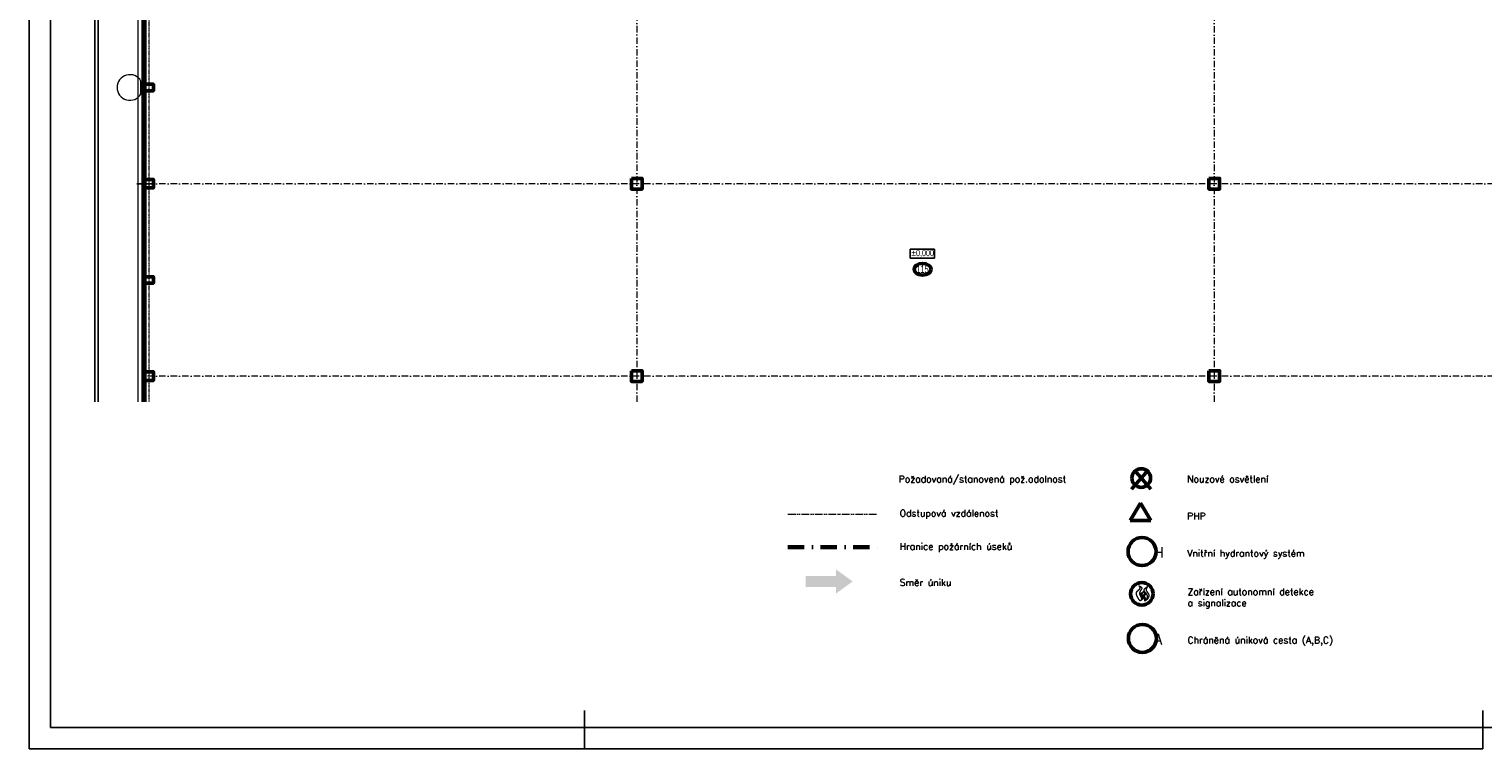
# Model space of a CAD drawing. Header units: millimetres. Extents: x 2886542 to 7567581, y -792623 to 134766.
# Tile 1 of 256: x 2931418 to 2999391, y -518596 to -484924. Entities that reach past the tile are written whole.
import ezdxf

# ---------------------------------------------------------------- set-up
doc = ezdxf.new("R2010")
doc.units = ezdxf.units.MM
for name, pattern in [('ACAD_ISO04W100', [30, 24, -3, 0, -3]), ('ACAD_ISO12W100', [21, 12, -3, 0, -3, 0, -3]), ('Cerchovana', [0.27, 0.15, -0.06, 0, -0.06]), ('DASHDOTX2', [50.8, 25.4, -12.7, 0, -12.7])]:
    doc.linetypes.add(name, pattern=pattern)
for name, color, linetype, lineweight in [('KOMUNIKACE_1', 7, 'Continuous', 13), ('Obecné01', 7, 'Continuous', 13), ('PŮDORYS', 7, 'Continuous', 13), ('Standard', 7, 'Continuous', 25), ('Text obecně', 7, 'Continuous', 25), ('TVAR', 3, 'Continuous', 13), ('VO', 7, 'Continuous', 25)]:
    doc.layers.add(name, color=color, linetype=linetype, lineweight=lineweight)
doc.layers.add('požárničina', color=10, linetype='Continuous')
doc.styles.add('ARIALNARROW', font='txt')
doc.styles.add('ROMANT', font='romant')
doc.styles.get("Standard").update_dxf_attribs({"font": 'arial.ttf'})

msp = doc.modelspace()

# ---------------------------------------------------------------- hatches: boundary and pattern name
at = {"layer": 'požárničina', "linetype": 'ACAD_ISO04W100', "lineweight": 50, "ltscale": 50, "extrusion": (0, 0, -1)}
h = msp.add_hatch(color=256, dxfattribs=at)
h.paths.add_polyline_path([(-2969143.2, -510508), (-2967723.6, -510508), (-2967723.6, -511014), (-2969143.2, -511014)])
h.paths.add_polyline_path([(-2969143.2, -510194), (-2969143.2, -510508), (-2969143.2, -511014), (-2969143.2, -511328), (-2969922.3, -510761)])

# ---------------------------------------------------------------- linework, layer by layer
at = {"layer": 'KOMUNIKACE_1', "color": 250, "linetype": 'Continuous', "lineweight": 25}
for p, q in [((2934498.5, -502353.5), (2934498.5, -455106.3)), ((2934648.5, -502353.5), (2934648.5, -455256.3))]:
    msp.add_line(p, q, dxfattribs=at)
at = {"layer": 'Obecné01', "color": 250, "linetype": 'Continuous', "lineweight": 25}
for p, q in [((2972619.2, -495225.7), (2972619.2, -495634.4)), ((2973751.8, -495225.7), (2972619.2, -495225.7)), ((2973751.8, -495634.4), (2973751.8, -495225.7)), ((2972619.2, -495634.4), (2973751.8, -495634.4))]:
    msp.add_line(p, q, dxfattribs=at)
at = {"layer": 'Obecné01', "color": 250, "linetype": 'Continuous', "lineweight": 50}
msp.add_ellipse((2973192.6, -496157.6), major_axis=(396.9, 0), ratio=0.6934461, dxfattribs=at)
at = {"layer": 'požárničina', "linetype": 'ACAD_ISO04W100', "lineweight": 50, "ltscale": 50, "extrusion": (0, 0, -1)}
for p, q in [((2983867.8, -506447.3, -4533), (2982936.5, -505368.3, -4533)), ((2982964.7, -506447.3, -4533), (2983895.9, -505368.3, -4533)), ((2982892.4, -507911.9, -4533), (2983379.2, -507103, -4533)), ((2983866, -507911.9, -4533), (2983379.2, -507103, -4533)), ((2982892.4, -507911.9, -4533), (2983866, -507911.9, -4533))]:
    msp.add_line(p, q, dxfattribs=at)
at = {"layer": 'požárničina', "linetype": 'ACAD_ISO12W100', "lineweight": 0, "ltscale": 30, "extrusion": (0, 0, -1)}
msp.add_line((2966899.4, -507610.4, 2778.5), (2971115.3, -507610.4, 2778.5), dxfattribs=at)
at = {"layer": 'požárničina', "linetype": 'DASHDOTX2', "lineweight": 60, "ltscale": 30, "extrusion": (0, 0, -1)}
msp.add_line((2966899.4, -509163.8, 2778.5), (2971115.3, -509163.8, 2778.5), dxfattribs=at)
at = {"layer": 'požárničina', "lineweight": 50, "ltscale": 50, "extrusion": (0, 0, -1)}
for centre, radius in [((-2983416.2, -505924.1, 4533), 437.2), ((-2983453.7, -509364.2, 4533), 655.8), ((-2983470.7, -513426, -6301), 655.8)]:
    msp.add_circle(centre, radius, dxfattribs=at)
at = {"layer": 'požárničina', "lineweight": 50, "ltscale": 50}
msp.add_circle((2983447.9, -511340.5, 8128.9), 527, dxfattribs=at)
at = {"layer": 'požárničina', "linetype": 'ACAD_ISO04W100', "lineweight": 9, "ltscale": 50}
for points in [[(2983351.8, -511663.4, 8128.9), (2983244.9, -511488, 8128.9), (2983212.6, -511238, 8128.9), (2983367.9, -511060.5, 8128.9), (2983319.5, -510971.8, 8128.9)], [(2983319.5, -510971.8, 8128.9), (2983434.5, -511050.5, 8128.9), (2983365.9, -511223.8, 8128.9), (2983333.6, -511322.6, 8128.9), (2983406.3, -511502.1, 8128.9), (2983402.2, -511651.3, 8128.9), (2983351.8, -511663.4, 8128.9)], [(2983587.8, -511679.5, 8128.9), (2983715, -511455.7, 8128.9), (2983634.2, -511302.5, 8128.9), (2983553.5, -511167.4, 8128.9), (2983658.5, -511034.3, 8128.9), (2983704.9, -511000, 8128.9)], [(2983704.9, -511000, 8128.9), (2983648.4, -511171.4, 8128.9), (2983757.3, -511356.9, 8128.9), (2983724.5, -511554.9, 8128.9), (2983587.8, -511679.5, 8128.9)], [(2983422.1, -511624.8, 8128.9), (2983456.7, -511497.3, 8128.9), (2983399.1, -511353.5, 8128.9), (2983427.9, -511303.9, 8128.9), (2983456.7, -511281.1, 8128.9), (2983451.7, -511337.6, 8128.9), (2983448.7, -511394.1, 8128.9), (2983498.4, -511515.2, 8128.9), (2983410, -511653.1, 8128.9)], [(2983590.6, -511679, 8128.9), (2983554.6, -511547.1, 8128.9), (2983516.6, -511401.2, 8128.9), (2983578.6, -511339.2, 8128.9), (2983502.6, -511233.3, 8128.9), (2983560.6, -511261.3, 8128.9), (2983634, -511368.5, 8128.9), (2983556, -511427.7, 8128.9), (2983578.7, -511501.7, 8128.9), (2983599.4, -511555.9, 8128.9), (2983586.6, -511674.3, 8128.9)]]:
    msp.add_spline(points, degree=3, dxfattribs=at)
at = {"layer": 'PŮDORYS', "color": 250, "linetype": 'Cerchovana', "lineweight": 13}
msp.add_line((2937028.5, -502353.5), (2937028.5, -449156.3), dxfattribs=at)
at = {"layer": 'PŮDORYS', "color": 250, "linetype": 'Cerchovana', "lineweight": 13, "ltscale": 2000}
for p, q in [((2986828.5, -456156.3), (2986828.5, -502353.5)), ((2959828.5, -483156.3), (2959828.5, -502353.5)), ((3009628.5, -492156.3), (2936828.5, -492156.3)), ((3009628.5, -501156.3), (2936828.5, -501156.3))]:
    msp.add_line(p, q, dxfattribs=at)
at = {"layer": 'Standard', "color": 250, "linetype": 'Continuous', "lineweight": 13}
msp.add_line((2936498.5, -448626.3), (2936498.5, -502353.5), dxfattribs=at)
at = {"layer": 'Standard', "color": 250, "linetype": 'Continuous', "lineweight": 50}
for p, q in [((2936748.5, -483156.3), (2936748.5, -502353.5)), ((2936828.5, -502353.5), (2936828.5, -483156.3))]:
    msp.add_line(p, q, dxfattribs=at)
for points in [[(2936828.5, -487806.3), (2936828.5, -487506.3), (2937228.5, -487506.3), (2937228.5, -487806.3), (2936828.5, -487806.3)], [(2936828.5, -492356.3), (2936828.5, -491956.3), (2937228.5, -491956.3), (2937228.5, -492356.3), (2936828.5, -492356.3)], [(2959578.5, -491906.3), (2959578.5, -492406.3), (2960078.5, -492406.3), (2960078.5, -491906.3), (2959578.5, -491906.3)], [(2986578.5, -491906.3), (2986578.5, -492406.3), (2987078.5, -492406.3), (2987078.5, -491906.3), (2986578.5, -491906.3)], [(2936828.5, -496806.3), (2936828.5, -496506.3), (2937228.5, -496506.3), (2937228.5, -496806.3), (2936828.5, -496806.3)], [(2936828.5, -501356.3), (2936828.5, -500956.3), (2937228.5, -500956.3), (2937228.5, -501356.3), (2936828.5, -501356.3)], [(2959578.5, -500906.3), (2959578.5, -501406.3), (2960078.5, -501406.3), (2960078.5, -500906.3), (2959578.5, -500906.3)], [(2986578.5, -500906.3), (2986578.5, -501406.3), (2987078.5, -501406.3), (2987078.5, -500906.3), (2986578.5, -500906.3)]]:
    msp.add_lwpolyline(points, close=True, dxfattribs=at)
at = {"layer": 'Text obecně'}
for p, q in [((2931417.5, -441860.5), (2931417.5, -518595.7)), ((2932417.5, -442860.4), (2932417.5, -517595.8)), ((2931417.5, -458931.9), (2931417.5, -518595.7)), ((2932417.5, -459931.9), (2932417.5, -517595.8)), ((2932417.5, -459931.9), (2932417.5, -517595.8)), ((2957393.4, -518595.7), (2957393.4, -516796.9)), ((2957393.4, -518595.7), (2957393.4, -516796.9)), ((2999391.3, -518595.7), (2999391.3, -516796.9)), ((2999391.3, -518595.7), (2999391.3, -516796.9)), ((2932417.5, -517595.8), (2957393.4, -517595.8)), ((2957393.4, -517595.8), (2932417.5, -517595.8)), ((2957393.4, -517595.8), (2932417.5, -517595.8)), ((2932417.5, -517595.8), (2957393.4, -517595.8)), ((2957393.4, -517595.8), (2932417.5, -517595.8)), ((2957393.4, -517595.8), (2932417.5, -517595.8)), ((2932417.5, -517595.8), (2957393.4, -517595.8)), ((2957393.4, -517595.8), (2932417.5, -517595.8)), ((2957393.4, -517595.8), (2932417.5, -517595.8)), ((2956393.4, -517595.8), (2932417.5, -517595.8)), ((2932417.5, -517595.8), (2957393.4, -517595.8)), ((2957393.4, -517595.8), (2932417.5, -517595.8)), ((2957393.4, -517595.8), (2932417.5, -517595.8)), ((2957393.4, -517595.8), (2999391.3, -517595.8)), ((2999391.3, -517595.8), (2957393.4, -517595.8)), ((2999391.3, -517595.8), (2957393.4, -517595.8)), ((2957393.4, -517595.8), (2999391.3, -517595.8)), ((2999391.3, -517595.8), (2957393.4, -517595.8)), ((2999391.3, -517595.8), (2957393.4, -517595.8)), ((2957393.4, -517595.8), (2999391.3, -517595.8)), ((2999391.3, -517595.8), (2957393.4, -517595.8)), ((2999391.3, -517595.8), (2957393.4, -517595.8)), ((2998391.4, -517595.8), (2957393.4, -517595.8)), ((2957393.4, -517595.8), (2999391.3, -517595.8)), ((2999391.3, -517595.8), (2957393.4, -517595.8)), ((2999391.3, -517595.8), (2957393.4, -517595.8)), ((2999391.3, -517595.8), (3040389.3, -517595.8)), ((2957393.4, -518595.7), (2931417.5, -518595.7)), ((2999391.3, -518595.7), (2957393.4, -518595.7)), ((2999391.3, -518595.7), (2957393.4, -518595.7))]:
    msp.add_line(p, q, dxfattribs=at)
at = {"layer": 'TVAR', "color": 250, "linetype": 'Continuous', "lineweight": 13}
for p, q in [((2936648.5, -487956.2), (2936648.5, -487356.3)), ((2936648.5, -487356.3), (2936678.5, -487356.3)), ((2936678.5, -487956.2), (2936678.5, -487356.3)), ((2936648.5, -487956.2), (2936678.5, -487956.2))]:
    msp.add_line(p, q, dxfattribs=at)
msp.add_arc((2936128.8, -487656.3), 600, 29.999999, 330.000001, dxfattribs=at)
at = {"layer": 'VO', "color": 250}
msp.add_line((2936453.9, -492162), (2937222.8, -492162), dxfattribs=at)

# ---------------------------------------------------------------- texts
at = {"color": 7, "lineweight": 9, "width": 733473.118, "attachment_point": 1, "style": 'ROMANT'}
for s, insert, char_height in [('Požadovaná/stanovená pož.odolnost', (2972078.9, -505816.9, 2778.5), 314.842), ('Nouzové osvětlení', (2985563.3, -505811.7, 2778.5), 314.842), ('Odstupová vzdálenost', (2972122.9, -507414.1, 2778.5), 314.842), ('PHP ', (2985563.3, -507547.3, 2778.5), 314.84), ('Hranice požárních úseků', (2972122.9, -508967.5, 2778.5), 314.842), ('Vnitřní hydrantový systém', (2985563.3, -509285.6, 2778.5), 314.842), ('Směr úniku', (2972122.9, -510652.1, 2778.5), 314.84), ('Zařízení autonomní detekce\\Pa signalizace', (2985580.4, -511084.4, 13612.6), 314.842), ('Chráněná úniková cesta (A,B,C)', (2985580.4, -513347.4, 13612.6), 314.842)]:
    msp.add_mtext(s, dxfattribs=dict(at, insert=insert, char_height=char_height))
at = {"layer": 'Obecné01', "color": 250, "linetype": 'Continuous', "lineweight": 13, "insert": (2973216.2, -493661.2), "char_height": 400, "width": 4287.319, "attachment_point": 2, "line_spacing_factor": 1.204819, "style": 'ARIALNARROW'}
msp.add_mtext('{\\fArial Narrow|i0|b0;\\H0.400000;\\W0.769231;\\C5;III. ETAPA VÝSTAVBY}\\P{\\fArial Narrow|i0|b0;\\H0.400000;\\W0.769231;\\C5;SO-13  SKLADOVÁ HALA}\\P', dxfattribs=at)
at = {"layer": 'Obecné01', "color": 250, "linetype": 'Continuous', "lineweight": 25, "insert": (2973192.9, -495422.1), "char_height": 300, "width": 951.163, "attachment_point": 5, "style": 'ARIALNARROW'}
msp.add_mtext('\\W0.78;±0,000', dxfattribs=at)
at = {"layer": 'Obecné01', "color": 250, "linetype": 'Continuous', "lineweight": 50, "insert": (2973192.6, -496157.6), "char_height": 350, "width": 636.362, "attachment_point": 5, "style": 'ARIALNARROW'}
msp.add_mtext('\\W0.71;115', dxfattribs=at)
at = {"layer": 'požárničina', "lineweight": 50, "char_height": 489.754, "width": 3171.16, "attachment_point": 1}
for s, insert in [('{\\Ftxt,bigfont|c238;\\W4.8403; \\W1;H}', (2981881.2, -509151.8, -4533)), ('{\\Ftxt,bigfont|c238;\\W4.8403; \\W1;A}', (2981898.2, -513213.6, 6301))]:
    msp.add_mtext(s, dxfattribs=dict(at, insert=insert))

doc.saveas('drawing.dxf')
